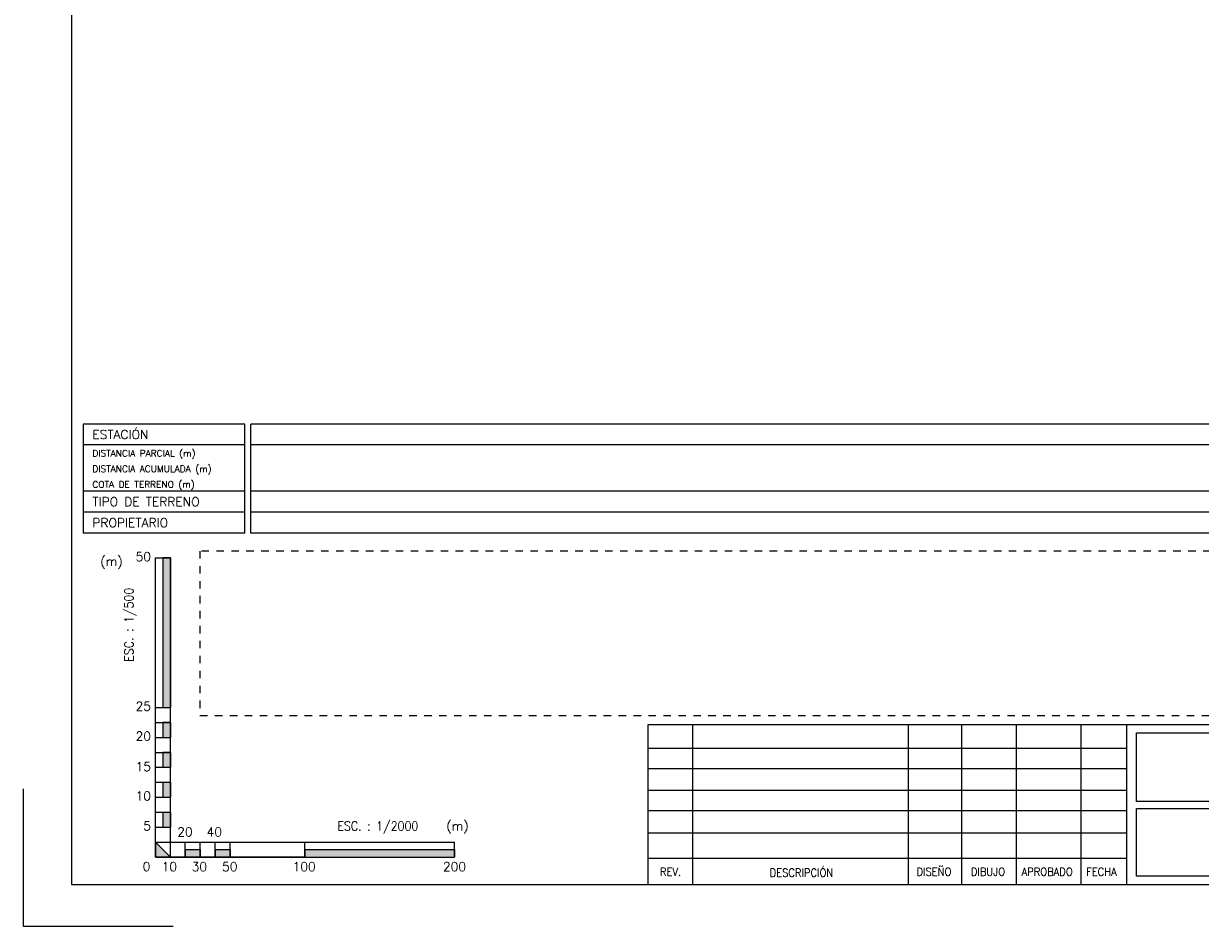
# Model space of a CAD drawing. Extents: x 302 to 1811, y -168 to 682.
# Tile 1 of 15: x 355 to 749, y 78 to 380. Entities that reach past the tile are written whole.
import ezdxf
from ezdxf.enums import TextEntityAlignment as Align

# ---------------------------------------------------------------- set-up
doc = ezdxf.new("R2010")
doc.units = 0
doc.header["$MEASUREMENT"] = 0
doc.linetypes.add('PLANIMETRIA', pattern=[5, 2.5, -2.5])
doc.layers.get('0').update_dxf_attribs({"linetype": 'CONTINUOUS'})
for name, color, linetype in [('L_MARCO_PLANIMETRIA', 7, 'CONTINUOUS'), ('L_MARCO_ROTULO', 7, 'CONTINUOUS'), ('L_MARCO_TEXTO1', 3, 'CONTINUOUS'), ('L_MARCO_TRAZOS', 2, 'CONTINUOUS')]:
    doc.layers.add(name, color=color, linetype=linetype)
doc.styles.add('L_MEMBRETE1', font='ROMANC.shx', dxfattribs={"width": 0.9, "oblique": 15})
doc.styles.add('L_MEMBRETE2', font='romans', dxfattribs={"height": 2.25})
doc.styles.add('L_SUBTITULO', font='romand.shx', dxfattribs={"height": 3})
doc.styles.add('ROMANS', font='romans.shx')

# ---------------------------------------------------------------- blocks, each defined once
blk = doc.blocks.new('*U227')
at = {"linetype": 'Continuous'}
for p, q in [((94.11, 25.71), (144.11, 25.71)), ((94.11, 25.71), (94.11, 23.21)), ((144.11, 25.71), (144.11, 23.21)), ((94.11, 23.21), (144.11, 23.21))]:
    blk.add_line(p, q, dxfattribs=at)
for points in [[(94.11, 25.71), (94.11, 25.71), (144.11, 25.71)], [(94.11, 25.71), (94.11, 23.21), (144.11, 23.21)], [(94.11, 23.21), (94.11, 23.21), (144.11, 23.21)]]:
    blk.add_solid(points, dxfattribs=at)
at = {"linetype": 'Continuous', "extrusion": (0, 0, -1)}
blk.add_solid([(-94.11, 25.71), (-144.11, 25.71), (-144.11, 23.21)], dxfattribs=at)
blk = doc.blocks.new('*U228')
at = {"linetype": 'Continuous'}
for p, q in [((64.11, 25.71), (69.11, 25.71)), ((64.11, 25.71), (64.11, 23.21)), ((69.11, 25.71), (69.11, 23.21)), ((64.11, 23.21), (69.11, 23.21))]:
    blk.add_line(p, q, dxfattribs=at)
for points in [[(64.11, 25.71), (64.11, 25.71), (69.11, 25.71)], [(64.11, 25.71), (64.11, 23.21), (69.11, 23.21)], [(64.11, 23.21), (64.11, 23.21), (69.11, 23.21)]]:
    blk.add_solid(points, dxfattribs=at)
at = {"linetype": 'Continuous', "extrusion": (0, 0, -1)}
blk.add_solid([(-64.11, 25.71), (-69.11, 25.71), (-69.11, 23.21)], dxfattribs=at)
blk = doc.blocks.new('*U229')
at = {"linetype": 'Continuous'}
for p, q in [((46.61, 38.21), (49.11, 38.21)), ((46.61, 38.21), (46.61, 33.21)), ((49.11, 38.21), (49.11, 33.21)), ((46.61, 33.21), (49.11, 33.21))]:
    blk.add_line(p, q, dxfattribs=at)
for points in [[(46.61, 38.21), (46.61, 38.21), (49.11, 38.21)], [(46.61, 38.21), (46.61, 33.21), (49.11, 33.21)], [(46.61, 33.21), (46.61, 33.21), (49.11, 33.21)]]:
    blk.add_solid(points, dxfattribs=at)
at = {"linetype": 'Continuous', "extrusion": (0, 0, -1)}
blk.add_solid([(-46.61, 38.21), (-49.11, 38.21), (-49.11, 33.21)], dxfattribs=at)
blk = doc.blocks.new('*U230')
at = {"linetype": 'Continuous'}
for p, q in [((54.11, 25.71), (59.11, 25.71)), ((54.11, 25.71), (54.11, 23.21)), ((59.11, 25.71), (59.11, 23.21)), ((54.11, 23.21), (59.11, 23.21))]:
    blk.add_line(p, q, dxfattribs=at)
for points in [[(54.11, 25.71), (54.11, 25.71), (59.11, 25.71)], [(54.11, 25.71), (54.11, 23.21), (59.11, 23.21)], [(54.11, 23.21), (54.11, 23.21), (59.11, 23.21)]]:
    blk.add_solid(points, dxfattribs=at)
at = {"linetype": 'Continuous', "extrusion": (0, 0, -1)}
blk.add_solid([(-54.11, 25.71), (-59.11, 25.71), (-59.11, 23.21)], dxfattribs=at)
blk = doc.blocks.new('*U231')
at = {"linetype": 'Continuous'}
for p, q in [((44.11, 28.21), (44.11, 23.21)), ((49.11, 23.21), (44.11, 28.21)), ((44.11, 23.21), (49.11, 23.21))]:
    blk.add_line(p, q, dxfattribs=at)
for points in [[(44.11, 28.21), (44.11, 23.21), (49.11, 23.21)], [(44.11, 23.21), (44.11, 23.21), (49.11, 23.21)]]:
    blk.add_solid(points, dxfattribs=at)
blk = doc.blocks.new('*U232')
at = {"linetype": 'Continuous'}
for p, q in [((46.61, 123.21), (49.11, 123.21)), ((46.61, 123.21), (46.61, 73.21)), ((49.11, 123.21), (49.11, 73.21)), ((46.61, 73.21), (49.11, 73.21))]:
    blk.add_line(p, q, dxfattribs=at)
for points in [[(46.61, 123.21), (46.61, 123.21), (49.11, 123.21)], [(46.61, 123.21), (46.61, 73.21), (49.11, 73.21)], [(46.61, 73.21), (46.61, 73.21), (49.11, 73.21)]]:
    blk.add_solid(points, dxfattribs=at)
at = {"linetype": 'Continuous', "extrusion": (0, 0, -1)}
blk.add_solid([(-46.61, 123.21), (-49.11, 123.21), (-49.11, 73.21)], dxfattribs=at)
blk = doc.blocks.new('*U233')
at = {"linetype": 'Continuous'}
for p, q in [((46.61, 68.21), (49.11, 68.21)), ((46.61, 68.21), (46.61, 63.21)), ((49.11, 68.21), (49.11, 63.21)), ((46.61, 63.21), (49.11, 63.21))]:
    blk.add_line(p, q, dxfattribs=at)
for points in [[(46.61, 68.21), (46.61, 68.21), (49.11, 68.21)], [(46.61, 68.21), (46.61, 63.21), (49.11, 63.21)], [(46.61, 63.21), (46.61, 63.21), (49.11, 63.21)]]:
    blk.add_solid(points, dxfattribs=at)
at = {"linetype": 'Continuous', "extrusion": (0, 0, -1)}
blk.add_solid([(-46.61, 68.21), (-49.11, 68.21), (-49.11, 63.21)], dxfattribs=at)
blk = doc.blocks.new('*U234')
at = {"linetype": 'Continuous'}
for p, q in [((46.61, 58.21), (49.11, 58.21)), ((46.61, 58.21), (46.61, 53.21)), ((49.11, 58.21), (49.11, 53.21)), ((46.61, 53.21), (49.11, 53.21))]:
    blk.add_line(p, q, dxfattribs=at)
for points in [[(46.61, 58.21), (46.61, 58.21), (49.11, 58.21)], [(46.61, 58.21), (46.61, 53.21), (49.11, 53.21)], [(46.61, 53.21), (46.61, 53.21), (49.11, 53.21)]]:
    blk.add_solid(points, dxfattribs=at)
at = {"linetype": 'Continuous', "extrusion": (0, 0, -1)}
blk.add_solid([(-46.61, 58.21), (-49.11, 58.21), (-49.11, 53.21)], dxfattribs=at)
blk = doc.blocks.new('*U235')
at = {"linetype": 'Continuous'}
for p, q in [((46.61, 48.21), (49.11, 48.21)), ((46.61, 48.21), (46.61, 43.21)), ((49.11, 48.21), (49.11, 43.21)), ((46.61, 43.21), (49.11, 43.21))]:
    blk.add_line(p, q, dxfattribs=at)
for points in [[(46.61, 48.21), (46.61, 48.21), (49.11, 48.21)], [(46.61, 48.21), (46.61, 43.21), (49.11, 43.21)], [(46.61, 43.21), (46.61, 43.21), (49.11, 43.21)]]:
    blk.add_solid(points, dxfattribs=at)
at = {"linetype": 'Continuous', "extrusion": (0, 0, -1)}
blk.add_solid([(-46.61, 48.21), (-49.11, 48.21), (-49.11, 43.21)], dxfattribs=at)
blk = doc.blocks.new('ROTULACION_REDLIN_PERFIL')
blk.add_lwpolyline([(44.11, 28.21), (49.11, 23.21)])
at = {"layer": 'L_MARCO_PLANIMETRIA', "color": 8, "linetype": 'PLANIMETRIA'}
for p, q in [((802, 125.5), (59, 125.5)), ((59, 125.5), (59, 70.5)), ((59, 70.5), (802, 70.5))]:
    blk.add_line(p, q, dxfattribs=at)
at = {"layer": 'L_MARCO_ROTULO', "color": 5}
for p, q in [((208.84, 14), (208.84, 67.5)), ((208.84, 67.5), (827, 67.5)), ((208.84, 14), (827, 14))]:
    blk.add_line(p, q, dxfattribs=at)
at = {"layer": 'L_MARCO_ROTULO', "color": 9}
for p, q in [((223.84, 14), (223.84, 67.5)), ((295.94, 14), (295.94, 67.5)), ((313.82, 14), (313.82, 67.5)), ((332.07, 14), (332.07, 67.5)), ((353.65, 14), (353.65, 67.5)), ((368.84, 67.5), (368.84, 14)), ((372.17, 41.82), (372.17, 64.75)), ((372.17, 64.75), (473.88, 64.75)), ((208.84, 59.64), (368.84, 59.64)), ((208.84, 52.78), (368.84, 52.78)), ((208.84, 45.6), (368.84, 45.6)), ((473.88, 41.82), (372.17, 41.82)), ((372.17, 16.87), (372.17, 39.49)), ((372.17, 39.49), (473.88, 39.49)), ((208.84, 38.74), (368.84, 38.74)), ((208.84, 31.25), (368.84, 31.25)), ((208.84, 22.82), (368.84, 22.82)), ((473.88, 16.87), (372.17, 16.87))]:
    blk.add_line(p, q, dxfattribs=at)
at = {"layer": 'L_MARCO_TRAZOS', "color": 5}
for p, q in [((16, 580), (16, 14)), ((16, 14), (827, 14))]:
    blk.add_line(p, q, dxfattribs=at)
at = {"layer": 'L_MARCO_TRAZOS'}
for p, q in [((74, 168), (20, 168)), ((802, 168), (76, 168)), ((74, 161), (20, 161)), ((802, 161), (76, 161)), ((74, 145.5), (20, 145.5)), ((802, 145.5), (76, 145.5)), ((74, 138.5), (20, 138.5)), ((802, 138.5), (76, 138.5)), ((74, 131.5), (20, 131.5)), ((802, 131.5), (76, 131.5)), ((0, 0), (0, 46)), ((50, 0), (0, 0))]:
    blk.add_line(p, q, dxfattribs=at)
at = {"layer": 'L_MARCO_TRAZOS', "color": 0}
for p, q in [((44.11, 23.21), (44.11, 123.21)), ((44.11, 123.21), (49.11, 123.21)), ((46.61, 123.21), (46.61, 73.21)), ((49.11, 23.21), (49.11, 123.21)), ((44.11, 73.21), (49.11, 73.21)), ((44.11, 68.21), (49.11, 68.21)), ((46.61, 68.21), (46.61, 63.21)), ((44.11, 63.21), (49.11, 63.21)), ((44.11, 58.21), (49.11, 58.21)), ((46.61, 58.21), (46.61, 53.21)), ((44.11, 53.21), (49.11, 53.21)), ((44.11, 48.21), (49.11, 48.21)), ((46.61, 48.21), (46.61, 43.21)), ((44.11, 43.21), (49.11, 43.21)), ((44.11, 38.21), (49.11, 38.21)), ((46.61, 38.21), (46.61, 33.21)), ((44.11, 33.21), (49.11, 33.21)), ((44.11, 28.21), (144.11, 28.21)), ((54.11, 23.21), (54.11, 28.21)), ((59.11, 23.21), (59.11, 28.21)), ((64.11, 23.21), (64.11, 28.21)), ((69.11, 23.21), (69.11, 28.21)), ((94.11, 23.21), (94.11, 28.21)), ((144.11, 23.21), (144.11, 28.21)), ((54.11, 25.71), (59.11, 25.71)), ((64.11, 25.71), (69.11, 25.71)), ((94.11, 25.71), (144.11, 25.71)), ((44.11, 23.21), (144.11, 23.21)), ((94.11, 23.21), (44.11, 23.21)), ((44.11, 23.21), (94.11, 23.21))]:
    blk.add_line(p, q, dxfattribs=at)
at = {"layer": 'L_MARCO_TRAZOS', "flags": 128}
for points in [[(20, 168), (20, 131.5)], [(74, 131.5), (74, 168)], [(74, 131.5), (74, 168)], [(76, 131.5), (76, 168)]]:
    blk.add_lwpolyline(points, dxfattribs=at)
at = {"layer": 'L_MARCO_TRAZOS', "color": 0, "linetype": 'Continuous'}
for points in [[(49.11, 73.21), (49.11, 123.21), (46.61, 123.21), (46.61, 73.21)], [(49.11, 63.21), (49.11, 68.21), (46.61, 68.21), (46.61, 63.21)], [(49.11, 53.21), (49.11, 58.21), (46.61, 58.21), (46.61, 53.21)]]:
    blk.add_lwpolyline(points, close=True, dxfattribs=at)
at = {"linetype": 'Continuous'}
for name in ['*U232', '*U233', '*U234', '*U235', '*U229', '*U231', '*U230', '*U228', '*U227']:
    blk.add_blockref(name, (0, 0), dxfattribs=at)
at = {"layer": 'L_MARCO_ROTULO', "color": 2, "style": 'L_MEMBRETE2', "width": 0.9}
for s, p in [('DESCRIPCIÓN', (249.53, 16.63)), ('DISEÑO', (298.61, 16.94)), ('DIBUJO', (316.78, 16.94)), ('APROBADO', (333.77, 16.94)), ('FECHA', (355.37, 16.94)), ('REV.', (212.82, 16.94))]:
    blk.add_text(s, height=2.7, dxfattribs=at).set_placement(p)
at = {"layer": 'L_MARCO_ROTULO', "color": 3, "style": 'L_MEMBRETE1', "oblique": 15, "width": 0.9, "flags": 8}
for tag, p, height in [('_CAJ_DISENADO', (664.88, 56.61), 3), ('_CAJ_DPTO', (751.38, 58.62), 3.13), ('_CAJ_PROVINCIA', (751.38, 52.75), 3.13), ('_CAJ_DISTRITO', (751.38, 46.89), 3.13), ('_CAJ_REVISADO', (664.88, 43.83), 3), ('_CAJ_FECHA', (751.38, 41.03), 3.13), ('_CAJ_APROBADO', (664.72, 31.44), 3), ('_CAJ_ESC_H', (737.69, 24.97), 3.13), ('_CAJ_KILOMETROS', (552.35, 19.3), 2.57), ('_CAJ_DIBUJADO', (664.72, 20.26), 3), ('_CAJ_ESC_V', (737.69, 18.7), 3.13)]:
    blk.add_attdef(tag, p, '', height=height, dxfattribs=at)
at = {"layer": 'L_MARCO_ROTULO', "color": 3, "style": 'L_MEMBRETE1', "oblique": 15, "flags": 8}
for tag, height, width, p in [('_CAJ_TITULO_1', 3.2, 0.85, (423.02, 33.68)), ('_CAJ_TRAMO', 3, 1.2, (560.98, 34.06)), ('_CAJ_NUMPLANO', 4, 0.85, (806.89, 28.8)), ('_CAJ_TITULO_2', 3.2, 0.85, (423.02, 26.58)), ('_CAJ_NOMPLANO', 4, 0.85, (796.38, 19.98)), ('_CAJ_TITULO_3', 3.2, 0.85, (423.02, 19.68))]:
    blk.add_attdef(tag, text='', height=height, dxfattribs=dict(at, width=width)).set_placement(p, align=Align.CENTER)
blk.add_attdef('_CAJ_DISTRIBUCION', text='', height=2.8, dxfattribs=at).set_placement((560.98, 27.07), align=Align.CENTER)
at = {"layer": 'L_MARCO_TEXTO1', "style": 'L_SUBTITULO'}
for s, p in [('ESTACIÓN', (23.02, 164.5)), ('TIPO DE TERRENO', (23.02, 142)), ('PROPIETARIO', (23.02, 135))]:
    blk.add_text(s, height=3, dxfattribs=at).set_placement(p, align=Align.MIDDLE_LEFT)
for s, p in [('DISTANCIA PARCIAL (m)', (23.02, 157.1)), ('DISTANCIA ACUMULADA (m)', (23.02, 151.91)), ('COTA DE TERRENO (m)', (23.02, 146.72))]:
    blk.add_text(s, height=2.2, dxfattribs=at).set_placement(p)
at = {"layer": 'L_MARCO_TEXTO1', "style": 'ROMANS'}
for s, p in [('(m)', (29.43, 120.57)), ('(m)', (145.13, 32.1)), ('20', (53.97, 30.12)), ('40', (63.8, 30.12)), ('10', (48.78, 18.5)), ('30', (58.8, 18.5)), ('50', (68.98, 18.5)), ('100', (93.84, 18.5)), ('200', (144.11, 18.5))]:
    blk.add_text(s, height=3, dxfattribs=at).set_placement(p, align=Align.CENTER)
for s, p in [('50', (42.61, 125.14)), ('25', (42.61, 75.14)), ('20', (42.61, 65.14)), ('15', (42.61, 54.96)), ('10', (42.61, 45.14)), ('5', (42.61, 35.14)), ('0', (42.44, 21.53))]:
    blk.add_text(s, height=3, dxfattribs=at).set_placement(p, align=Align.TOP_RIGHT)
at = {"layer": 'L_MARCO_TEXTO1', "style": 'ROMANS', "width": 0.9}
blk.add_text('ESC. : 1/500', height=3, rotation=90, dxfattribs=at).set_placement((36.73, 100.88), align=Align.CENTER)
blk.add_text('ESC. : 1/2000', height=3, dxfattribs=at).set_placement((118.49, 32.1), align=Align.CENTER)

msp = doc.modelspace()

# ---------------------------------------------------------------- block references
msp.add_blockref('ROTULACION_REDLIN_PERFIL', (354.95, 77.87))

doc.saveas('drawing.dxf')
